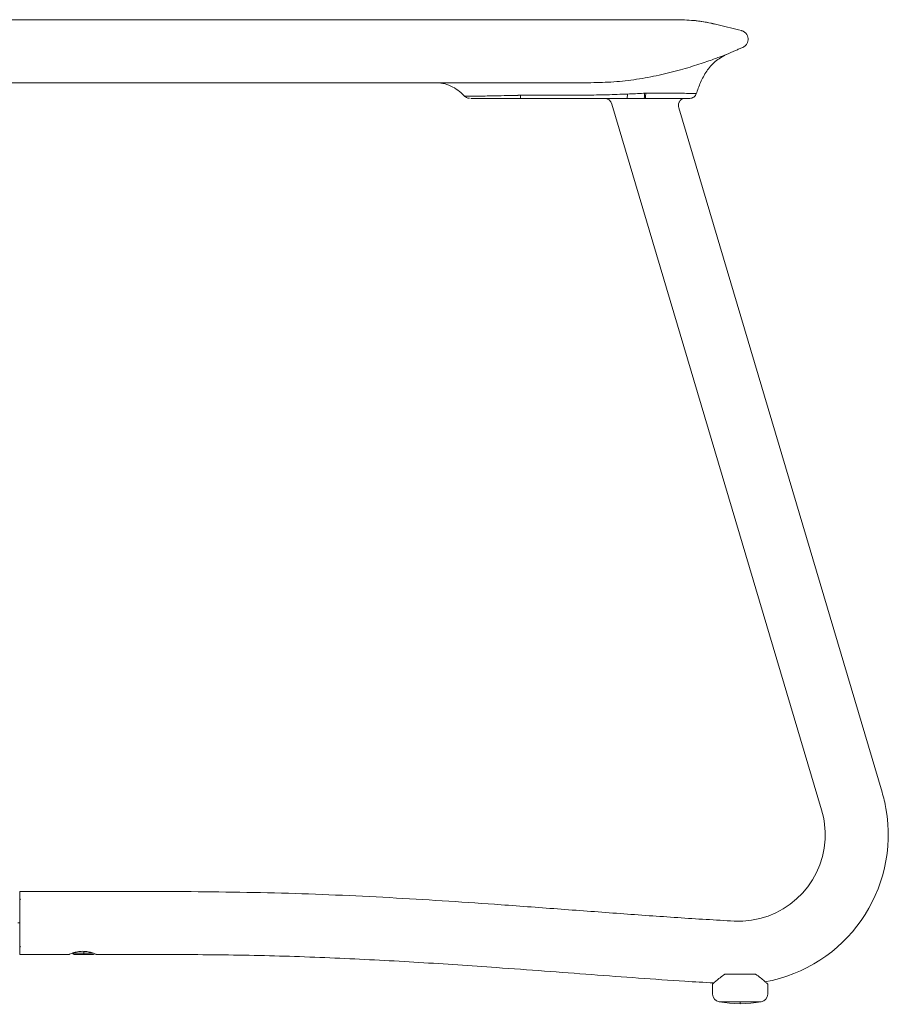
# Model space of a CAD drawing. Extents: x 12 to 119, y 751 to 831.
# Tile 5 of 5: x 96 to 119, y 805 to 831. Entities that reach past the tile are written whole.
import ezdxf

# ---------------------------------------------------------------- set-up
doc = ezdxf.new("R2010")
doc.units = 0
doc.header["$MEASUREMENT"] = 0
doc.layers.get('0').update_dxf_attribs({"lineweight": 0})

msp = doc.modelspace()

# ---------------------------------------------------------------- linework, layer by layer
at = {"color": 18, "lineweight": 9, "true_color": 0x000000}
for p, q in [((116.841, 810.422), (111.515, 828.357)), ((112.285, 828.5), (112.218, 828.5)), ((112.33, 828.5), (112.302, 828.5)), ((118.375, 810.878), (113.212, 828.262)), ((96.473, 808.35), (96.473, 806.75)), ((96.473, 808.35), (100.473, 808.35)), ((96.473, 807.55), (96.422, 807.55)), ((97.803, 806.782), (97.859, 806.75)), ((98.345, 806.782), (97.803, 806.782)), ((98.103, 806.829), (98.103, 806.75)), ((96.473, 806.75), (97.723, 806.75)), ((98.348, 806.75), (97.859, 806.75)), ((98.348, 806.75), (98.379, 806.768)), ((98.423, 806.75), (100.473, 806.75)), ((115.164, 806.25), (114.383, 806.25)), ((114.073, 805.745), (114.073, 806)), ((115.473, 805.745), (115.473, 806)), ((114.237, 805.548), (115.309, 805.548)), ((114.773, 805.548), (114.773, 805.5))]:
    msp.add_line(p, q, dxfattribs=at)
for points, knots in [([(71.706, 830.5), (71.716, 830.5), (71.726, 830.5), (71.758, 830.5), (71.79, 830.5), (71.844, 830.5), (71.913, 830.5), (71.982, 830.5), (72.067, 830.5), (72.168, 830.5), (72.269, 830.5), (72.386, 830.5), (72.519, 830.5), (72.651, 830.5), (72.799, 830.5), (72.96, 830.5), (73.122, 830.5), (73.298, 830.5), (73.486, 830.5), (73.676, 830.5), (73.877, 830.5), (74.09, 830.5), (74.326, 830.5), (74.575, 830.5), (74.837, 830.5), (75.1, 830.5), (75.375, 830.5), (75.661, 830.5), (75.95, 830.5), (76.25, 830.5), (76.557, 830.5), (76.867, 830.5), (77.184, 830.5), (77.51, 830.5), (77.835, 830.5), (78.169, 830.5), (78.51, 830.5), (78.872, 830.5), (79.242, 830.5), (79.62, 830.5), (79.998, 830.5), (80.384, 830.5), (80.778, 830.5), (81.169, 830.5), (81.567, 830.5), (81.975, 830.5), (82.378, 830.5), (82.791, 830.5), (83.212, 830.5), (83.631, 830.5), (84.058, 830.5), (84.495, 830.5), (84.928, 830.5), (85.37, 830.5), (85.82, 830.5), (86.242, 830.5), (86.67, 830.5), (87.105, 830.5), (87.537, 830.5), (87.976, 830.5), (88.419, 830.5), (88.86, 830.5), (89.307, 830.5), (89.757, 830.5), (90.205, 830.5), (90.657, 830.5), (91.111, 830.5), (91.564, 830.5), (92.019, 830.5), (92.473, 830.5), (92.887, 830.5), (93.3, 830.5), (93.712, 830.5), (94.125, 830.5), (94.536, 830.5), (94.944, 830.5), (95.354, 830.5), (95.761, 830.5), (96.164, 830.5), (96.569, 830.5), (96.97, 830.5), (97.366, 830.5), (97.765, 830.5), (98.158, 830.5), (98.546, 830.5), (98.936, 830.5), (99.321, 830.5), (99.699, 830.5), (100.08, 830.5), (100.454, 830.5), (100.823, 830.5), (101.23, 830.5), (101.63, 830.5), (102.021, 830.5), (102.415, 830.5), (102.801, 830.5), (103.179, 830.5), (103.562, 830.5), (103.936, 830.5), (104.303, 830.5), (104.673, 830.5), (105.036, 830.5), (105.391, 830.5), (105.747, 830.5), (106.096, 830.5), (106.437, 830.5), (106.798, 830.5), (107.151, 830.5), (107.496, 830.5), (107.84, 830.5), (108.175, 830.5), (108.501, 830.5), (108.825, 830.5), (109.139, 830.5), (109.441, 830.5), (109.739, 830.5), (110.026, 830.5), (110.298, 830.5), (110.568, 830.5), (110.825, 830.5), (111.066, 830.5), (111.305, 830.5), (111.528, 830.5), (111.733, 830.5), (111.926, 830.5), (112.102, 830.5), (112.262, 830.5), (112.42, 830.5), (112.561, 830.5), (112.683, 830.5), (112.805, 830.5), (112.907, 830.5), (112.99, 830.5), (113.074, 830.5), (113.139, 830.5), (113.177, 830.5), (113.216, 830.5), (113.228, 830.5), (113.24, 830.5)], [0, 0, 0, 0, 1, 1, 1, 2, 2, 2, 3, 3, 3, 4, 4, 4, 5, 5, 5, 6, 6, 6, 7, 7, 7, 8, 8, 8, 9, 9, 9, 10, 10, 10, 11, 11, 11, 12, 12, 12, 13, 13, 13, 14, 14, 14, 15, 15, 15, 16, 16, 16, 17, 17, 17, 18, 18, 18, 19, 19, 19, 20, 20, 20, 21, 21, 21, 22, 22, 22, 23, 23, 23, 24, 24, 24, 25, 25, 25, 26, 26, 26, 27, 27, 27, 28, 28, 28, 29, 29, 29, 30, 30, 30, 31, 31, 31, 32, 32, 32, 33, 33, 33, 34, 34, 34, 35, 35, 35, 36, 36, 36, 37, 37, 37, 38, 38, 38, 39, 39, 39, 40, 40, 40, 41, 41, 41, 42, 42, 42, 43, 43, 43, 44, 44, 44, 45, 45, 45, 46, 46, 46, 46]), ([(114.423, 829.617), (114.501, 829.651), (114.578, 829.685), (114.656, 829.718), (114.671, 829.725), (114.686, 829.731), (114.701, 829.738), (114.717, 829.745), (114.732, 829.751), (114.747, 829.758), (114.762, 829.764), (114.777, 829.771), (114.793, 829.778), (114.808, 829.784), (114.823, 829.79), (114.838, 829.797), (114.859, 829.807), (114.879, 829.819), (114.896, 829.833), (114.914, 829.849), (114.93, 829.867), (114.942, 829.888), (114.954, 829.908), (114.963, 829.931), (114.968, 829.954), (114.973, 829.976), (114.975, 829.999), (114.973, 830.022), (114.971, 830.044), (114.966, 830.067), (114.958, 830.088), (114.949, 830.11), (114.936, 830.131), (114.921, 830.149), (114.904, 830.169), (114.883, 830.187), (114.86, 830.2), (114.85, 830.205), (114.84, 830.21), (114.829, 830.214), (114.824, 830.216), (114.82, 830.217), (114.815, 830.219), (114.813, 830.219), (114.811, 830.22), (114.809, 830.221), (114.808, 830.221), (114.807, 830.221), (114.806, 830.221), (114.806, 830.221), (114.806, 830.222), (114.805, 830.222), (114.805, 830.222), (114.805, 830.222), (114.805, 830.222), (114.805, 830.222), (114.805, 830.222), (114.805, 830.222), (114.805, 830.222), (114.805, 830.222), (114.804, 830.222), (114.804, 830.222), (114.804, 830.222), (114.804, 830.222), (114.804, 830.222), (114.804, 830.222), (114.804, 830.222), (114.618, 830.269), (114.432, 830.319), (114.244, 830.364), (114.069, 830.406), (113.893, 830.444), (113.716, 830.466), (113.558, 830.486), (113.399, 830.493), (113.24, 830.5)], [0, 0, 0, 0, 1, 1, 1, 2, 2, 2, 3, 3, 3, 4, 4, 4, 5, 5, 5, 6, 6, 6, 7, 7, 7, 8, 8, 8, 9, 9, 9, 10, 10, 10, 11, 11, 11, 12, 12, 12, 13, 13, 13, 14, 14, 14, 15, 15, 15, 16, 16, 16, 17, 17, 17, 18, 18, 18, 19, 19, 19, 20, 20, 20, 21, 21, 21, 22, 22, 22, 23, 23, 23, 24, 24, 24, 25, 25, 25, 25]), ([(114.133, 830.386), (114.114, 830.39), (114.096, 830.395), (114.078, 830.399), (114.007, 830.416), (113.945, 830.428), (113.887, 830.438), (113.826, 830.449), (113.769, 830.458), (113.717, 830.466), (113.663, 830.473), (113.614, 830.478), (113.566, 830.483)], [0, 0, 0, 0, 1, 1, 1, 2, 2, 2, 3, 3, 3, 4, 4, 4, 4]), ([(114.423, 829.617), (114.419, 829.616), (114.415, 829.614), (114.402, 829.609), (114.389, 829.604), (114.367, 829.596), (114.339, 829.586), (114.312, 829.575), (114.278, 829.562), (114.237, 829.547), (114.197, 829.532), (114.151, 829.515), (114.099, 829.496), (114.047, 829.478), (113.989, 829.457), (113.927, 829.436), (113.865, 829.415), (113.798, 829.392), (113.726, 829.369), (113.655, 829.346), (113.579, 829.322), (113.5, 829.298), (113.421, 829.274), (113.339, 829.25), (113.253, 829.226), (113.168, 829.202), (113.079, 829.179), (112.989, 829.156), (112.898, 829.134), (112.806, 829.112), (112.712, 829.091), (112.619, 829.071), (112.524, 829.051), (112.428, 829.034), (112.333, 829.016), (112.238, 829), (112.142, 828.986), (111.95, 828.957), (111.757, 828.935), (111.564, 828.921), (111.371, 828.908), (111.177, 828.904), (110.983, 828.9)], [0, 0, 0, 0, 1, 1, 1, 2, 2, 2, 3, 3, 3, 4, 4, 4, 5, 5, 5, 6, 6, 6, 7, 7, 7, 8, 8, 8, 9, 9, 9, 10, 10, 10, 11, 11, 11, 12, 12, 12, 13, 13, 13, 14, 14, 14, 14]), ([(113.656, 828.613), (113.69, 828.712), (113.723, 828.811), (113.766, 828.906), (113.809, 829.005), (113.861, 829.099), (113.922, 829.189), (113.984, 829.279), (114.055, 829.365), (114.138, 829.435), (114.224, 829.507), (114.323, 829.562), (114.423, 829.617)], [0, 0, 0, 0, 1, 1, 1, 2, 2, 2, 3, 3, 3, 4, 4, 4, 4]), ([(110.983, 828.9), (110.911, 828.9), (110.838, 828.9), (110.744, 828.9), (110.649, 828.9), (110.532, 828.9), (110.4, 828.9), (110.266, 828.9), (110.118, 828.9), (109.955, 828.9), (109.789, 828.9), (109.608, 828.9), (109.414, 828.9), (109.216, 828.9), (109.006, 828.9), (108.783, 828.9), (108.557, 828.9), (108.319, 828.9), (108.07, 828.9), (107.771, 828.9), (107.456, 828.9), (107.13, 828.9), (106.794, 828.9), (106.446, 828.9), (106.088, 828.9), (105.729, 828.9), (105.36, 828.9), (104.981, 828.9), (104.603, 828.9), (104.214, 828.9), (103.815, 828.9), (103.46, 828.9), (103.097, 828.9), (102.727, 828.9), (102.365, 828.9), (101.996, 828.9), (101.618, 828.9), (101.249, 828.9), (100.872, 828.9), (100.486, 828.9), (100.107, 828.9), (99.72, 828.9), (99.324, 828.9), (98.936, 828.9), (98.541, 828.9), (98.138, 828.9), (97.742, 828.9), (97.339, 828.9), (96.93, 828.9), (96.528, 828.9), (96.121, 828.9), (95.707, 828.9), (95.299, 828.9), (94.886, 828.9), (94.473, 828.9)], [0, 0, 0, 0, 1, 1, 1, 2, 2, 2, 3, 3, 3, 4, 4, 4, 5, 5, 5, 6, 6, 6, 7, 7, 7, 8, 8, 8, 9, 9, 9, 10, 10, 10, 11, 11, 11, 12, 12, 12, 13, 13, 13, 14, 14, 14, 15, 15, 15, 16, 16, 16, 17, 17, 17, 18, 18, 18, 18]), ([(107.074, 828.9), (107.137, 828.896), (107.199, 828.891), (107.277, 828.869), (107.336, 828.852), (107.404, 828.826), (107.473, 828.789), (107.53, 828.758), (107.589, 828.721), (107.642, 828.677), (107.69, 828.638), (107.735, 828.593), (107.78, 828.549)], [0, 0, 0, 0, 1, 1, 1, 2, 2, 2, 3, 3, 3, 4, 4, 4, 4]), ([(107.774, 828.555), (107.774, 828.555), (107.774, 828.555), (107.774, 828.555), (107.767, 828.555), (107.782, 828.555), (107.801, 828.555), (107.82, 828.555), (107.843, 828.555), (107.874, 828.555), (107.906, 828.555), (107.946, 828.556), (107.992, 828.556), (108.039, 828.557), (108.092, 828.558), (108.151, 828.558), (108.21, 828.559), (108.275, 828.56), (108.345, 828.562), (108.415, 828.563), (108.49, 828.564), (108.569, 828.566), (108.658, 828.568), (108.751, 828.57), (108.847, 828.572), (108.889, 828.573), (108.932, 828.574), (108.975, 828.575), (108.994, 828.575), (109.013, 828.576), (109.032, 828.576), (109.04, 828.576), (109.049, 828.576), (109.057, 828.577), (109.061, 828.577), (109.065, 828.577), (109.068, 828.577), (109.07, 828.577), (109.071, 828.577), (109.073, 828.577), (109.074, 828.577), (109.075, 828.577), (109.075, 828.577), (109.076, 828.577), (109.076, 828.577), (109.076, 828.577), (109.076, 828.577), (109.077, 828.577), (109.077, 828.577), (109.077, 828.577), (109.077, 828.577), (109.077, 828.577), (109.077, 828.577), (109.077, 828.577), (109.077, 828.577)], [0, 0, 0, 0, 1, 1, 1, 2, 2, 2, 3, 3, 3, 4, 4, 4, 5, 5, 5, 6, 6, 6, 7, 7, 7, 8, 8, 8, 9, 9, 9, 10, 10, 10, 11, 11, 11, 12, 12, 12, 13, 13, 13, 14, 14, 14, 15, 15, 15, 16, 16, 16, 17, 17, 17, 18, 18, 18, 18]), ([(107.774, 828.555), (107.808, 828.531), (107.842, 828.507), (107.881, 828.504), (107.886, 828.504), (107.891, 828.503), (107.896, 828.503)], [0, 0, 0, 0, 1, 1, 1, 2, 2, 2, 2]), ([(109.077, 828.577), (109.088, 828.577), (109.099, 828.578), (109.109, 828.578), (109.118, 828.578), (109.126, 828.578), (109.135, 828.579)], [0, 0, 0, 0, 1, 1, 1, 2, 2, 2, 2]), ([(109.135, 828.579), (109.14, 828.579), (109.145, 828.579), (109.15, 828.579), (109.155, 828.579), (109.16, 828.579), (109.165, 828.579)], [0, 0, 0, 0, 1, 1, 1, 2, 2, 2, 2]), ([(109.165, 828.579), (109.171, 828.579), (109.176, 828.579), (109.182, 828.58), (109.187, 828.58), (109.191, 828.58), (109.195, 828.58)], [0, 0, 0, 0, 1, 1, 1, 2, 2, 2, 2]), ([(109.195, 828.58), (109.218, 828.58), (109.241, 828.58), (109.264, 828.58), (109.282, 828.58), (109.3, 828.579), (109.318, 828.579)], [0, 0, 0, 0, 1, 1, 1, 2, 2, 2, 2]), ([(109.195, 828.58), (109.195, 828.567), (109.196, 828.554), (109.196, 828.543), (109.196, 828.532), (109.196, 828.523), (109.196, 828.516), (109.196, 828.506), (109.196, 828.503), (109.196, 828.5)], [0, 0, 0, 0, 1, 1, 1, 2, 2, 2, 3, 3, 3, 3]), ([(109.318, 828.579), (109.462, 828.579), (109.605, 828.579), (109.749, 828.579), (109.892, 828.579), (110.036, 828.58), (110.179, 828.58)], [0, 0, 0, 0, 1, 1, 1, 2, 2, 2, 2]), ([(110.179, 828.58), (110.261, 828.58), (110.343, 828.58), (110.426, 828.581), (110.508, 828.581), (110.59, 828.582), (110.672, 828.582)], [0, 0, 0, 0, 1, 1, 1, 2, 2, 2, 2]), ([(110.672, 828.582), (110.693, 828.582), (110.714, 828.582), (110.734, 828.583), (110.755, 828.583), (110.776, 828.583), (110.796, 828.583)], [0, 0, 0, 0, 1, 1, 1, 2, 2, 2, 2]), ([(110.796, 828.583), (110.971, 828.585), (111.147, 828.587), (111.322, 828.591), (111.497, 828.595), (111.672, 828.602), (111.847, 828.609)], [0, 0, 0, 0, 1, 1, 1, 2, 2, 2, 2]), ([(111.847, 828.609), (111.852, 828.609), (111.858, 828.609), (111.864, 828.609), (111.868, 828.61), (111.873, 828.61), (111.877, 828.61)], [0, 0, 0, 0, 1, 1, 1, 2, 2, 2, 2]), ([(111.877, 828.61), (111.883, 828.61), (111.889, 828.61), (111.895, 828.611), (111.9, 828.611), (111.904, 828.611), (111.908, 828.611)], [0, 0, 0, 0, 1, 1, 1, 2, 2, 2, 2]), ([(111.908, 828.611), (111.908, 828.594), (111.907, 828.577), (111.907, 828.562), (111.906, 828.547), (111.906, 828.534), (111.905, 828.524), (111.905, 828.516), (111.904, 828.509), (111.904, 828.506), (111.903, 828.502), (111.903, 828.501), (111.902, 828.5)], [0, 0, 0, 0, 1, 1, 1, 2, 2, 2, 3, 3, 3, 4, 4, 4, 4]), ([(111.908, 828.611), (111.976, 828.614), (112.044, 828.616), (112.112, 828.619), (112.18, 828.623), (112.248, 828.627), (112.315, 828.632)], [0, 0, 0, 0, 1, 1, 1, 2, 2, 2, 2]), ([(112.315, 828.632), (112.321, 828.632), (112.326, 828.633), (112.332, 828.633), (112.336, 828.633), (112.341, 828.634), (112.345, 828.634)], [0, 0, 0, 0, 1, 1, 1, 2, 2, 2, 2]), ([(112.345, 828.634), (112.344, 828.614), (112.344, 828.594), (112.343, 828.576), (112.342, 828.557), (112.34, 828.541), (112.339, 828.529), (112.337, 828.519), (112.336, 828.511), (112.335, 828.507), (112.333, 828.503), (112.332, 828.501), (112.33, 828.5)], [0, 0, 0, 0, 1, 1, 1, 2, 2, 2, 3, 3, 3, 4, 4, 4, 4]), ([(112.345, 828.634), (112.35, 828.634), (112.355, 828.635), (112.361, 828.635), (112.365, 828.635), (112.37, 828.636), (112.374, 828.636)], [0, 0, 0, 0, 1, 1, 1, 2, 2, 2, 2]), ([(112.374, 828.636), (112.373, 828.615), (112.373, 828.595), (112.372, 828.577), (112.371, 828.558), (112.369, 828.542), (112.367, 828.529), (112.366, 828.52), (112.365, 828.512), (112.363, 828.507), (112.362, 828.503), (112.36, 828.501), (112.359, 828.5)], [0, 0, 0, 0, 1, 1, 1, 2, 2, 2, 3, 3, 3, 4, 4, 4, 4]), ([(112.374, 828.636), (112.484, 828.635), (112.594, 828.635), (112.699, 828.634), (112.804, 828.634), (112.904, 828.633), (112.998, 828.632), (113.092, 828.632), (113.18, 828.631), (113.256, 828.63), (113.331, 828.63), (113.394, 828.629), (113.457, 828.628)], [0, 0, 0, 0, 1, 1, 1, 2, 2, 2, 3, 3, 3, 4, 4, 4, 4]), ([(113.457, 828.628), (113.476, 828.628), (113.495, 828.627), (113.511, 828.627), (113.528, 828.627), (113.542, 828.627), (113.557, 828.626)], [0, 0, 0, 0, 1, 1, 1, 2, 2, 2, 2]), ([(113.491, 828.5), (113.509, 828.502), (113.527, 828.503), (113.544, 828.508), (113.562, 828.514), (113.579, 828.523), (113.595, 828.534), (113.61, 828.545), (113.624, 828.559), (113.635, 828.574), (113.645, 828.589), (113.652, 828.606), (113.659, 828.623)], [0, 0, 0, 0, 1, 1, 1, 2, 2, 2, 3, 3, 3, 4, 4, 4, 4]), ([(113.557, 828.626), (113.595, 828.626), (113.632, 828.625), (113.645, 828.624), (113.652, 828.624), (113.651, 828.623), (113.649, 828.623)], [0, 0, 0, 0, 1, 1, 1, 2, 2, 2, 2]), ([(109.089, 828.5), (108.983, 828.5), (108.878, 828.5), (108.777, 828.5), (108.676, 828.5), (108.58, 828.5), (108.49, 828.5), (108.401, 828.5), (108.318, 828.5), (108.247, 828.5), (108.175, 828.5), (108.114, 828.5), (108.06, 828.5), (108.007, 828.5), (107.962, 828.5), (107.943, 828.5), (107.937, 828.5), (107.934, 828.5), (107.931, 828.5)], [0, 0, 0, 0, 1, 1, 1, 2, 2, 2, 3, 3, 3, 4, 4, 4, 5, 5, 5, 6, 6, 6, 6]), ([(109.141, 828.5), (109.131, 828.5), (109.121, 828.5), (109.111, 828.5), (109.104, 828.5), (109.096, 828.5), (109.089, 828.5)], [0, 0, 0, 0, 1, 1, 1, 2, 2, 2, 2]), ([(109.196, 828.5), (109.185, 828.5), (109.174, 828.5), (109.164, 828.5), (109.156, 828.5), (109.148, 828.5), (109.141, 828.5)], [0, 0, 0, 0, 1, 1, 1, 2, 2, 2, 2]), ([(110.178, 828.5), (109.995, 828.5), (109.812, 828.5), (109.629, 828.5), (109.484, 828.5), (109.34, 828.5), (109.196, 828.5)], [0, 0, 0, 0, 1, 1, 1, 2, 2, 2, 2]), ([(111.902, 828.5), (111.705, 828.5), (111.508, 828.5), (111.311, 828.5), (111.186, 828.5), (111.061, 828.5), (110.937, 828.5), (110.897, 828.5), (110.858, 828.5), (110.818, 828.5), (110.782, 828.5), (110.747, 828.5), (110.711, 828.5), (110.66, 828.5), (110.61, 828.5), (110.559, 828.5), (110.432, 828.5), (110.305, 828.5), (110.178, 828.5)], [0, 0, 0, 0, 1, 1, 1, 2, 2, 2, 3, 3, 3, 4, 4, 4, 5, 5, 5, 6, 6, 6, 6]), ([(112.302, 828.5), (112.227, 828.5), (112.153, 828.5), (112.078, 828.5), (112.019, 828.5), (111.961, 828.5), (111.902, 828.5)], [0, 0, 0, 0, 1, 1, 1, 2, 2, 2, 2]), ([(112.359, 828.5), (112.353, 828.5), (112.348, 828.5), (112.343, 828.5), (112.339, 828.5), (112.335, 828.5), (112.33, 828.5)], [0, 0, 0, 0, 1, 1, 1, 2, 2, 2, 2]), ([(113.313, 828.5), (113.249, 828.5), (113.186, 828.5), (113.109, 828.5), (113.033, 828.5), (112.943, 828.5), (112.847, 828.5), (112.772, 828.5), (112.693, 828.5), (112.611, 828.5), (112.529, 828.5), (112.444, 828.5), (112.359, 828.5)], [0, 0, 0, 0, 1, 1, 1, 2, 2, 2, 3, 3, 3, 4, 4, 4, 4]), ([(113.212, 828.262), (113.208, 828.285), (113.204, 828.308), (113.204, 828.33), (113.205, 828.354), (113.211, 828.378), (113.221, 828.401), (113.231, 828.423), (113.245, 828.444), (113.263, 828.461), (113.279, 828.476), (113.299, 828.488), (113.318, 828.5)], [0, 0, 0, 0, 1, 1, 1, 2, 2, 2, 3, 3, 3, 4, 4, 4, 4]), ([(113.401, 828.5), (113.386, 828.5), (113.372, 828.5), (113.355, 828.5), (113.342, 828.5), (113.327, 828.5), (113.313, 828.5)], [0, 0, 0, 0, 1, 1, 1, 2, 2, 2, 2]), ([(113.487, 828.5), (113.489, 828.5), (113.491, 828.5), (113.485, 828.5), (113.475, 828.5), (113.438, 828.5), (113.401, 828.5)], [0, 0, 0, 0, 1, 1, 1, 2, 2, 2, 2]), ([(115.394, 806.054), (117.46, 806.419), (118.84, 808.39), (118.475, 810.457), (118.449, 810.599), (118.416, 810.739), (118.375, 810.878)], [0, 0, 0, 0, 1, 1, 1, 2, 2, 2, 2]), ([(114.616, 807.599), (115.829, 807.534), (116.865, 808.466), (116.929, 809.679), (116.943, 809.93), (116.913, 810.181), (116.841, 810.422)], [0, 0, 0, 0, 1, 1, 1, 2, 2, 2, 2]), ([(100.473, 808.35), (101.415, 808.341), (102.357, 808.332), (103.298, 808.305), (104.212, 808.278), (105.127, 808.235), (106.04, 808.184), (106.927, 808.134), (107.814, 808.076), (108.7, 808.013), (108.955, 807.995), (109.211, 807.976), (109.467, 807.957), (109.72, 807.939), (109.974, 807.92), (110.227, 807.901), (110.478, 807.882), (110.728, 807.863), (110.979, 807.845), (111.227, 807.826), (111.475, 807.808), (111.723, 807.789), (111.968, 807.771), (112.214, 807.753), (112.459, 807.736), (112.702, 807.719), (112.944, 807.702), (113.187, 807.686), (113.426, 807.67), (113.666, 807.654), (113.906, 807.64), (114.142, 807.625), (114.379, 807.612), (114.616, 807.599)], [0, 0, 0, 0, 1, 1, 1, 2, 2, 2, 3, 3, 3, 4, 4, 4, 5, 5, 5, 6, 6, 6, 7, 7, 7, 8, 8, 8, 9, 9, 9, 10, 10, 10, 11, 11, 11, 11]), ([(96.494, 808.15), (96.492, 808.151), (96.49, 808.153), (96.488, 808.155), (96.485, 808.157), (96.483, 808.16), (96.481, 808.163), (96.479, 808.165), (96.478, 808.168), (96.477, 808.172), (96.475, 808.177), (96.474, 808.184), (96.473, 808.19)], [0, 0, 0, 0, 1, 1, 1, 2, 2, 2, 3, 3, 3, 4, 4, 4, 4]), ([(96.473, 806.91), (96.474, 806.916), (96.475, 806.923), (96.477, 806.928), (96.478, 806.932), (96.479, 806.935), (96.481, 806.937), (96.483, 806.94), (96.485, 806.943), (96.488, 806.945), (96.49, 806.947), (96.492, 806.949), (96.494, 806.95)], [0, 0, 0, 0, 1, 1, 1, 2, 2, 2, 3, 3, 3, 4, 4, 4, 4]), ([(97.723, 806.75), (97.725, 806.751), (97.726, 806.751), (97.73, 806.753), (97.734, 806.755), (97.741, 806.758), (97.75, 806.762), (97.768, 806.769), (97.794, 806.779), (97.826, 806.789), (97.858, 806.8), (97.896, 806.81), (97.938, 806.818), (97.96, 806.822), (97.982, 806.825), (98.004, 806.827), (98.027, 806.829), (98.05, 806.83), (98.073, 806.831)], [0, 0, 0, 0, 1, 1, 1, 2, 2, 2, 3, 3, 3, 4, 4, 4, 5, 5, 5, 6, 6, 6, 6]), ([(98.073, 806.831), (98.096, 806.83), (98.12, 806.829), (98.142, 806.827), (98.165, 806.825), (98.187, 806.822), (98.208, 806.818), (98.25, 806.81), (98.289, 806.8), (98.321, 806.789), (98.353, 806.779), (98.378, 806.769), (98.396, 806.761), (98.405, 806.758), (98.412, 806.755), (98.416, 806.753), (98.42, 806.751), (98.422, 806.751), (98.423, 806.75)], [0, 0, 0, 0, 1, 1, 1, 2, 2, 2, 3, 3, 3, 4, 4, 4, 5, 5, 5, 6, 6, 6, 6]), ([(100.473, 806.75), (101.169, 806.745), (101.864, 806.74), (102.56, 806.724), (103.242, 806.709), (103.924, 806.684), (104.606, 806.654), (105.275, 806.624), (105.944, 806.588), (106.613, 806.548), (107.27, 806.508), (107.926, 806.464), (108.582, 806.417), (108.988, 806.388), (109.394, 806.359), (109.8, 806.328), (110.202, 806.298), (110.603, 806.268), (111.004, 806.238), (111.4, 806.209), (111.796, 806.179), (112.192, 806.151), (112.583, 806.123), (112.974, 806.095), (113.366, 806.07), (113.612, 806.055), (113.858, 806.041), (114.104, 806.026)], [0, 0, 0, 0, 1, 1, 1, 2, 2, 2, 3, 3, 3, 4, 4, 4, 5, 5, 5, 6, 6, 6, 7, 7, 7, 8, 8, 8, 9, 9, 9, 9]), ([(114.383, 806.25), (114.341, 806.219), (114.299, 806.187), (114.261, 806.158), (114.224, 806.129), (114.192, 806.102), (114.163, 806.078), (114.135, 806.054), (114.111, 806.033), (114.097, 806.021), (114.083, 806.008), (114.078, 806.004), (114.073, 806)], [0, 0, 0, 0, 1, 1, 1, 2, 2, 2, 3, 3, 3, 4, 4, 4, 4]), ([(115.473, 806), (115.468, 806.004), (115.464, 806.008), (115.449, 806.021), (115.435, 806.033), (115.411, 806.054), (115.383, 806.077), (115.355, 806.101), (115.323, 806.129), (115.285, 806.158), (115.248, 806.187), (115.206, 806.219), (115.164, 806.25)], [0, 0, 0, 0, 1, 1, 1, 2, 2, 2, 3, 3, 3, 4, 4, 4, 4])]:
    msp.add_open_spline(points, degree=3, knots=knots, dxfattribs=at)
for points in [[(111.515, 828.357), (111.49, 828.442), (111.412, 828.5), (111.324, 828.5)], [(114.073, 805.745), (114.073, 805.648), (114.142, 805.565), (114.237, 805.548)], [(114.237, 805.548), (114.592, 805.484), (114.955, 805.484), (115.309, 805.548)], [(115.309, 805.548), (115.404, 805.565), (115.473, 805.648), (115.473, 805.745)]]:
    msp.add_open_spline(points, degree=3, dxfattribs=at)

doc.saveas('drawing.dxf')
